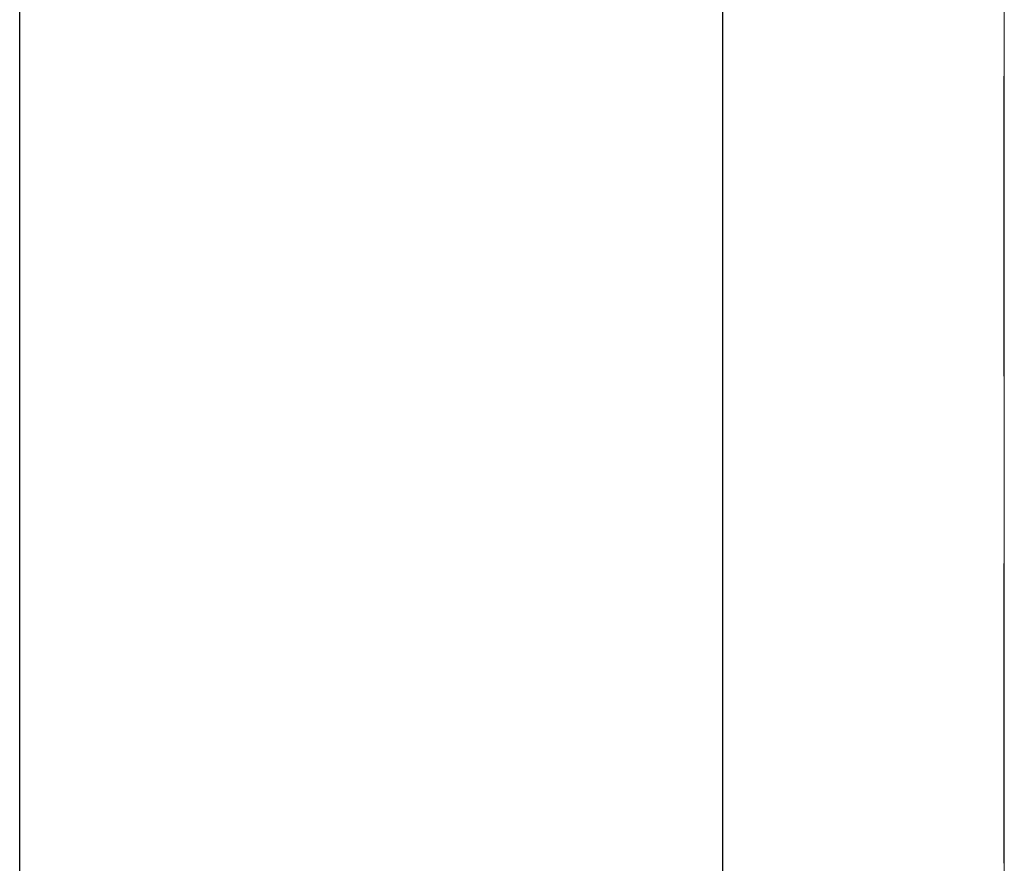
# Model space of a CAD drawing. Header units: millimetres. Extents: x -543656 to -529918, y -2500 to 6290.
# Tile 49 of 58: x -533044 to -532834, y 1126 to 1306. Entities that reach past the tile are written whole.
import ezdxf

# ---------------------------------------------------------------- set-up
doc = ezdxf.new("R2010")
doc.units = ezdxf.units.MM
doc.header["$MEASUREMENT"] = 0
doc.linetypes.add('Wipeout_Contour', pattern=[1000, 0, -1000])
for name, color, linetype in [('4 - ZDIVO - STĚNY NOSNÉ.3D', 7, 'Continuous'), ('Otvory – Dveře', 7, 'Continuous'), ('Výplně - Povrchové', 7, 'Continuous')]:
    doc.layers.add(name, color=color, linetype=linetype)

# ---------------------------------------------------------------- blocks, each defined once
blk = doc.blocks.new('Řez_76', base_point=(-1697940.48, 0))
at = {"color": 254, "linetype": 'Wipeout_Contour', "lineweight": 0, "ltscale": 2664784.913895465}
blk.add_wipeout([(-533044.22, 0), (-532894.22, 0), (-532894.22, 2125), (-532894.22, 2200), (-533044.22, 2200)], dxfattribs=at).dxf.layer = 'Výplně - Povrchové'
blk = doc.blocks.new('Řez_83', base_point=(-1697940.48, 0))
at = {"layer": 'Otvory – Dveře', "color": 7, "linetype": 'Continuous', "lineweight": 30}
blk.add_line((-533044.22, 0), (-533044.22, 2200), dxfattribs=at)
at = {"color": 254, "linetype": 'Wipeout_Contour', "lineweight": 0, "ltscale": 20248957.08400734}
blk.add_wipeout([(-532834.22, 2125), (-532894.22, 2125), (-532894.22, 0), (-532834.22, 0), (-532834.22, 873), (-532844.22, 873), (-532844.22, 927), (-532834.22, 927), (-532834.22, 973), (-532844.22, 973), (-532844.22, 990), (-532873.07, 990), (-532873.07, 991.25), (-532873.2, 991.25), (-532873.2, 988.76), (-532874.3, 986.02), (-532876.95, 984.88), (-532879.61, 986.02), (-532880.7, 988.76), (-532880.7, 991.25), (-532880.87, 991.25), (-532880.87, 990), (-532883.22, 990), (-532883.22, 1010), (-532880.87, 1010), (-532880.87, 1008.75), (-532880.7, 1008.75), (-532880.7, 1023.25), (-532879.61, 1025.9), (-532876.95, 1027), (-532874.3, 1025.9), (-532873.2, 1023.25), (-532873.2, 1008.75), (-532873.07, 1008.75), (-532873.07, 1010), (-532844.22, 1010), (-532844.22, 1027), (-532834.22, 1027)], dxfattribs=at).dxf.layer = 'Výplně - Povrchové'
at = {"layer": 'Otvory – Dveře', "color": 181, "linetype": 'Continuous', "lineweight": 30, "true_color": 0x9e3eff}
blk.add_line((-532894.22, 0), (-532894.22, 2125), dxfattribs=at)
at = {"layer": 'Otvory – Dveře', "color": 181, "linetype": 'Continuous', "lineweight": 0, "true_color": 0x9e3eff}
blk.add_line((-532834.22, 2125), (-532834.22, 0), dxfattribs=at)
at = {"layer": 'Otvory – Dveře', "color": 5, "linetype": 'Continuous', "lineweight": 0, "true_color": 0x1c1cff}
for p, q in [((-532834.32, 1294.17), (-532834.32, 1230.26)), ((-532834.32, 1190.32), (-532834.32, 1126.41))]:
    blk.add_line(p, q, dxfattribs=at)

msp = doc.modelspace()

# ---------------------------------------------------------------- block references
at = {"layer": '4 - ZDIVO - STĚNY NOSNÉ.3D', "lineweight": 0}
msp.add_blockref('Řez_76', (-1697940.48, 0), dxfattribs=at)

# ---------------------------------------------------------------- next in the draw order: block references
at = {"layer": 'Otvory – Dveře', "lineweight": 0}
msp.add_blockref('Řez_83', (-1697940.48, 0), dxfattribs=at)

doc.saveas('drawing.dxf')
